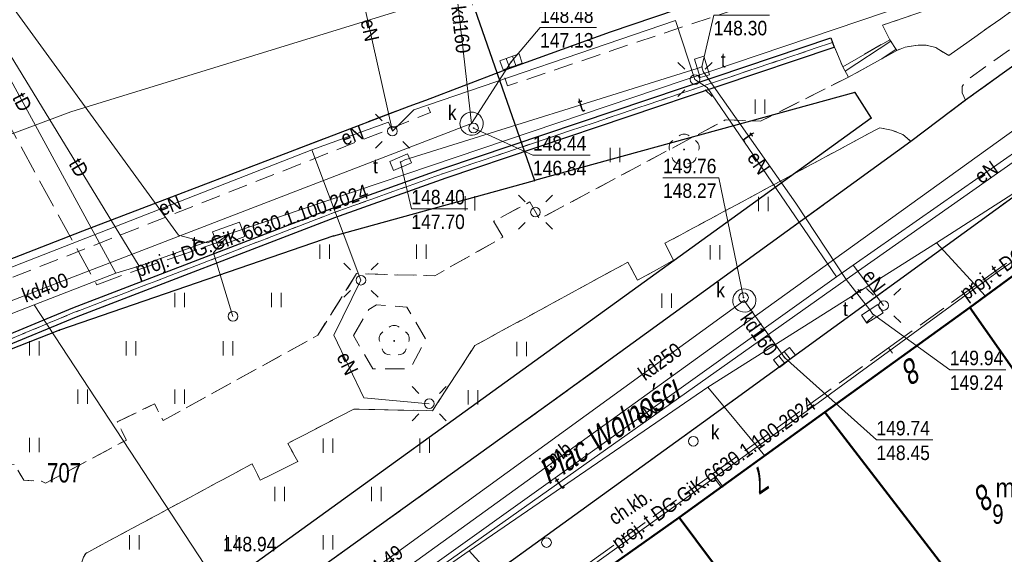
# Model space of a CAD drawing. Header units: metres. Extents: x 5552311 to 5555313, y 5709371 to 5712599.
# Tile 10 of 71: x 5554453 to 5554504, y 5710510 to 5710538. Entities that reach past the tile are written whole.
import ezdxf
from ezdxf.enums import TextEntityAlignment as Align

# ---------------------------------------------------------------- set-up
doc = ezdxf.new("R2010")
doc.units = ezdxf.units.M
doc.header["$MEASUREMENT"] = 0
doc.linetypes.add('1.0_0.5', pattern=[1.5, 1, -0.5])
doc.linetypes.add('1.5_0.5', pattern=[2, 1.5, -0.5])
doc.layers.get('0').update_dxf_attribs({"color": 2, "linetype": 'CONTINUOUS', "lineweight": 5})
for name, color, linetype in [('203-punkt graniczny', 7, 'CONTINUOUS'), ('211-numer działki ewidencyjnej', 7, 'CONTINUOUS'), ('218-kontur użytku gruntowego', 60, 'CONTINUOUS'), ('219-działka ewidencyjna', 7, 'CONTINUOUS'), ('238-Punkt adresowy budynku', 7, 'CONTINUOUS'), ('312-budynek ewidencyjny', 7, 'CONTINUOUS'), ('312-oznaczenie budynku ewidencyjnego', 7, 'CONTINUOUS'), ('312-oznaczenie budynku ewidencyjnego-Atr117', 7, 'CONTINUOUS'), ('994-Nazwa ulicy', 7, 'CONTINUOUS'), ('chodnik', 7, 'CONTINUOUS'), ('chodnik-Atr17', 7, 'CONTINUOUS'), ('drzewo liściaste', 7, 'CONTINUOUS'), ('jezdnia', 7, 'CONTINUOUS'), ('jezdnia-Atr17', 7, 'CONTINUOUS'), ('komora podziemna', 7, 'CONTINUOUS'), ('kratka ściekowa', 7, 'CONTINUOUS'), ('krawężnik', 7, 'CONTINUOUS'), ('latarnia', 7, 'CONTINUOUS'), ('przewód elektroenergetyczny podziemny', 7, 'CONTINUOUS'), ('przewód elektroenergetyczny podziemny-Atr1', 7, 'CONTINUOUS'), ('przewód kanalizacyjny', 7, 'CONTINUOUS'), ('przewód kanalizacyjny-Atr1', 7, 'CONTINUOUS'), ('przewód telekomunikacyjny podziemny', 7, 'CONTINUOUS'), ('przewód telekomunikacyjny podziemny - ob. projektowany', 7, 'CONTINUOUS'), ('przewód telekomunikacyjny podziemny - ob. projektowany-Atr1', 7, 'CONTINUOUS'), ('przewód telekomunikacyjny podziemny-Atr1', 7, 'CONTINUOUS'), ('przewód wodociągowy', 7, 'CONTINUOUS'), ('rzedna', 7, 'CONTINUOUS'), ('rzedna-Atr2', 7, 'CONTINUOUS'), ('rzedna-Atr3', 7, 'CONTINUOUS'), ('schody w ciągu komunikacyjnym', 7, 'CONTINUOUS'), ('szafa telekomunikacyjna lub kontener', 7, 'CONTINUOUS'), ('szafa telekomunikacyjna lub kontener-Atr17', 7, 'CONTINUOUS'), ('słup przewodów napowietrznych', 7, 'CONTINUOUS'), ('trawnik', 7, 'CONTINUOUS'), ('właz do komory lub kanału', 7, 'CONTINUOUS'), ('właz do komory lub kanału - okrągły', 7, 'CONTINUOUS'), ('właz do komory lub kanału - okrągły-Atr17', 7, 'CONTINUOUS'), ('właz do komory lub kanału-Atr17', 7, 'CONTINUOUS'), ('ściana oporowa (linia)', 7, 'CONTINUOUS')]:
    doc.layers.add(name, color=color, linetype=linetype)
doc.styles.get("Standard").update_dxf_attribs({"font": 'Working1250', "width": 0.75})
doc.linetypes.add('otdn_500', pattern='A,5,0,[21,ksztalty.shx,S=0.5,R=0,X=0,Y=0]', length=5)

# ---------------------------------------------------------------- blocks, each defined once
blk = doc.blocks.new('203')
at = {"linetype": 'Continuous', "lineweight": 0}
h = blk.add_hatch(color=94, dxfattribs=at)
edge = h.paths.add_edge_path()
edge.add_arc((0, 0), 0.045, 0, 360)
blk = doc.blocks.new('US15')
at = {"color": 0, "linetype": 'Continuous', "lineweight": 13}
blk.add_circle((0, 0), 0.25, dxfattribs=at)
blk = doc.blocks.new('SM01')
at = {"color": 0, "linetype": 'Continuous', "lineweight": 13}
for p, q in [((-0.53, 0.531), (-0.883, 0.884)), ((0.531, 0.531), (0.884, 0.884)), ((-0.53, -0.53), (-0.883, -0.883)), ((0.531, -0.53), (0.884, -0.883))]:
    blk.add_line(p, q, dxfattribs=at)
blk.add_circle((0, 0), 0.25, dxfattribs=at)
blk = doc.blocks.new('US20')
at = {"color": 0, "linetype": 'Continuous', "lineweight": 13}
for p, q in [((-0.5, -0.25), (-0.5, 0.25)), ((-0.5, 0.25), (0.5, 0.25)), ((0.5, -0.25), (0.5, 0.25)), ((-0.5, -0.25), (0.5, -0.25))]:
    blk.add_line(p, q, dxfattribs=at)
blk = doc.blocks.new('PW01')
at = {"linetype": 'Continuous', "lineweight": 13}
h = blk.add_hatch(color=0, dxfattribs=at)
edge = h.paths.add_edge_path()
edge.add_arc((0, 0), 0.045, 0, 360)
blk = doc.blocks.new('OP021')
at = {"linetype": 'Continuous', "lineweight": 13}
h = blk.add_hatch(color=0, dxfattribs=at)
edge = h.paths.add_edge_path()
edge.add_arc((0, 0), 0.05, 0, 360)
at = {"color": 0, "linetype": 'Continuous', "lineweight": 13}
for centre, start, end in [((0, 0.4), 49.272, 130.728), ((-0.38, 0.124), 121.308, 202.548), ((0.38, 0.124), 337.452, 58.692), ((-0.235, -0.324), 193.221, 274.871), ((0.235, -0.324), 265.129, 346.779)]:
    blk.add_arc(centre, 0.4, start, end, dxfattribs=at)
blk = doc.blocks.new('US22')
at = {"color": 0, "linetype": 'Continuous', "lineweight": 13}
blk.add_circle((0, 0), 0.25, dxfattribs=at)
blk = doc.blocks.new('US05')
at = {"color": 0, "linetype": 'Continuous', "lineweight": 13}
for p, q in [((-0.525, -0.25), (-0.525, 0.25)), ((-0.525, 0.25), (-0.175, 0.25)), ((-0.175, -0.25), (-0.175, 0.25)), ((-0.175, 0.25), (0.175, 0.25)), ((0.175, -0.25), (0.175, 0.25)), ((0.175, 0.25), (0.525, 0.25)), ((0.525, -0.25), (0.525, 0.25)), ((-0.525, -0.25), (-0.175, -0.25)), ((-0.175, -0.25), (0.175, -0.25)), ((0.175, -0.25), (0.525, -0.25))]:
    blk.add_line(p, q, dxfattribs=at)
blk = doc.blocks.new('TU04')
at = {"color": 0, "linetype": 'Continuous', "lineweight": 13}
for p, q in [((0, 0), (0, 0.75)), ((0.5, 0), (0.5, 0.75))]:
    blk.add_line(p, q, dxfattribs=at)

msp = doc.modelspace()

# ---------------------------------------------------------------- linework, layer by layer
at = {"layer": '218-kontur użytku gruntowego', "linetype": 'Continuous', "lineweight": 9, "flags": 128}
for points in [[(5554496.29, 5710533.81), (5554479.74, 5710529.25)], [(5554479.74, 5710529.25), (5554496.29, 5710533.81)], [(5554497.13, 5710532.48), (5554496.29, 5710533.81)], [(5554496.29, 5710533.81), (5554497.13, 5710532.48)], [(5554450.01, 5710498.41), (5554497.13, 5710532.48)], [(5554497.13, 5710532.48), (5554450.01, 5710498.41)], [(5554479.74, 5710529.25), (5554469.37, 5710526.39)], [(5554469.37, 5710526.39), (5554479.74, 5710529.25)], [(5554509.44, 5710527.98), (5554502.24, 5710522.68)], [(5554502.24, 5710522.68), (5554509.44, 5710527.98)], [(5554469.37, 5710526.39), (5554455.19, 5710521.51)], [(5554455.19, 5710521.51), (5554469.37, 5710526.39)], [(5554502.24, 5710522.68), (5554494.74, 5710517.27)], [(5554494.74, 5710517.27), (5554502.24, 5710522.68)], [(5554455.19, 5710521.51), (5554436.97, 5710514.35)], [(5554436.97, 5710514.35), (5554455.19, 5710521.51)], [(5554494.74, 5710517.27), (5554487.22, 5710511.83)], [(5554487.22, 5710511.83), (5554494.74, 5710517.27)], [(5554487.22, 5710511.83), (5554478.92, 5710505.94)], [(5554478.92, 5710505.94), (5554487.22, 5710511.83)]]:
    msp.add_lwpolyline(points, dxfattribs=at)
at = {"layer": '219-działka ewidencyjna', "color": 94, "linetype": 'Continuous', "lineweight": 30, "flags": 128}
for points in [[(5554473.56, 5710547.01), (5554479.74, 5710529.25)], [(5554496.29, 5710533.81), (5554479.74, 5710529.25)], [(5554496.29, 5710533.81), (5554497.13, 5710532.48)], [(5554497.13, 5710532.48), (5554450.01, 5710498.41)], [(5554469.37, 5710526.39), (5554479.74, 5710529.25)], [(5554509.44, 5710527.98), (5554502.24, 5710522.68)], [(5554469.37, 5710526.39), (5554455.19, 5710521.51)], [(5554502.24, 5710522.68), (5554494.74, 5710517.27)], [(5554502.24, 5710522.68), (5554510.65, 5710510.67)], [(5554455.19, 5710521.51), (5554436.97, 5710514.35)], [(5554494.74, 5710517.27), (5554487.22, 5710511.83)], [(5554494.74, 5710517.27), (5554503.66, 5710505.67)], [(5554487.22, 5710511.83), (5554478.92, 5710505.94)], [(5554487.22, 5710511.83), (5554492.17, 5710505.18)]]:
    msp.add_lwpolyline(points, dxfattribs=at)
at = {"layer": '312-budynek ewidencyjny', "color": 8, "linetype": 'Continuous', "lineweight": 50, "flags": 128}
for points in [[(5554502.24, 5710522.68), (5554509.44, 5710527.98)], [(5554494.74, 5710517.27), (5554502.24, 5710522.68)], [(5554502.24, 5710522.68), (5554510.65, 5710510.67)], [(5554510.65, 5710510.67), (5554502.24, 5710522.68)], [(5554487.22, 5710511.83), (5554494.74, 5710517.27)], [(5554494.74, 5710517.27), (5554503.57, 5710505.78)], [(5554503.57, 5710505.78), (5554494.74, 5710517.27)], [(5554478.92, 5710505.94), (5554487.22, 5710511.83)], [(5554487.22, 5710511.83), (5554495.93, 5710500.14)], [(5554495.93, 5710500.14), (5554487.22, 5710511.83)]]:
    msp.add_lwpolyline(points, dxfattribs=at)
at = {"layer": 'chodnik', "color": 8, "linetype": '1.0_0.5', "lineweight": 18, "flags": 128}
for points in [[(5554443.41, 5710483.75), (5554443.48, 5710483.32), (5554444.89, 5710481.41), (5554456.15, 5710489.37), (5554463.92, 5710495.09), (5554471.81, 5710500.87), (5554478.92, 5710505.94), (5554487.22, 5710511.83), (5554494.74, 5710517.27), (5554502.24, 5710522.68), (5554509.44, 5710527.98), (5554517.53, 5710533.78), (5554523.91, 5710538.26), (5554526.95, 5710540.3), (5554530.39, 5710542.48), (5554529.99, 5710543.17), (5554531.67, 5710544.37), (5554540.15, 5710548.3), (5554542.17, 5710544.15), (5554543.16, 5710544.62), (5554541.6, 5710547.89), (5554545.78, 5710549.93), (5554545.46, 5710550.59), (5554552.12, 5710553.48), (5554553.39, 5710550.56), (5554546.96, 5710547.54), (5554547.39, 5710546.68), (5554550.44, 5710548.15), (5554556.72, 5710551.2), (5554557.91, 5710550.65), (5554560.57, 5710542.33), (5554562.25, 5710537.06), (5554562.95, 5710534.86), (5554564.19, 5710535.17), (5554563.68, 5710537.46), (5554563.06, 5710540.12), (5554562.14, 5710542.87), (5554557.72, 5710555.64), (5554557.27, 5710556.62), (5554556.75, 5710557.41), (5554555.64, 5710558.2), (5554554.78, 5710558.61), (5554553.78, 5710558.9), (5554553.05, 5710558.68), (5554534.16, 5710549.88), (5554521.64, 5710540.81), (5554505.22, 5710528.95), (5554488.48, 5710516.77), (5554467.28, 5710501.44), (5554443.47, 5710484.11)], [(5554428.68, 5710510.32), (5554428.71, 5710509.3), (5554428.85, 5710508.67), (5554429.18, 5710508.02), (5554431.12, 5710505.17), (5554431.32, 5710505.12), (5554431.07, 5710506.29), (5554431.03, 5710507.25), (5554431.24, 5710508.44), (5554431.65, 5710509.37), (5554432.29, 5710510.32), (5554433.29, 5710511.27), (5554434, 5710511.81), (5554444.33, 5710517.21), (5554446.4, 5710513.15), (5554444.44, 5710509.96), (5554443.56, 5710510), (5554443.1, 5710510.82), (5554441.95, 5710510.8), (5554441.42, 5710509.98), (5554440.44, 5710509.96), (5554439.99, 5710509.05), (5554440.34, 5710508.14), (5554439.92, 5710507.26), (5554440.52, 5710506.42), (5554441.51, 5710506.3), (5554441.99, 5710505.52), (5554443.06, 5710505.47), (5554444.6, 5710506.4), (5554445.11, 5710507), (5554446.04, 5710505.19), (5554445.25, 5710505.1), (5554444.66, 5710504.35), (5554443.68, 5710504.28), (5554443.05, 5710503.38), (5554443.6, 5710502.46), (5554443.17, 5710501.64), (5554443.67, 5710500.76), (5554444.68, 5710500.67), (5554445.14, 5710499.85), (5554446.21, 5710499.93), (5554446.83, 5710500.71), (5554447.76, 5710500.74), (5554448.26, 5710501.67), (5554447.82, 5710502.52), (5554448.35, 5710503.32), (5554451.99, 5710503.2), (5554454.86, 5710499.22), (5554457.35, 5710501.07), (5554454.72, 5710504.86), (5554456.51, 5710508.06), (5554456.13, 5710508.89), (5554456.44, 5710509.78), (5554456.55, 5710509.97), (5554465.15, 5710514.6), (5554465.57, 5710513.75), (5554467.51, 5710514.73), (5554466.99, 5710515.66), (5554470.4, 5710517.43), (5554474.47, 5710517.35), (5554476.66, 5710520.72), (5554484.57, 5710525.04), (5554485.07, 5710524.1), (5554486.93, 5710525.13), (5554486.48, 5710526.01), (5554497.58, 5710531.99), (5554498.19, 5710531.86), (5554498.78, 5710531.64), (5554499.18, 5710531.28), (5554502.01, 5710533.41), (5554501.83, 5710533.8), (5554501.84, 5710534.12), (5554502.03, 5710534.42), (5554509.05, 5710539.4), (5554508.94, 5710540.48), (5554508.06, 5710540.87), (5554508.43, 5710541.64), (5554507.85, 5710542.54), (5554506.95, 5710542.6), (5554506.5, 5710543.63), (5554491.87, 5710538.69), (5554484.57, 5710536.26), (5554478.34, 5710534.15), (5554478.09, 5710534.93), (5554474.12, 5710533.41), (5554474.36, 5710532.77), (5554472.05, 5710531.84), (5554446.11, 5710521.62), (5554445.81, 5710522.28), (5554442.07, 5710520.41), (5554442.42, 5710519.81), (5554435.85, 5710516.32), (5554433.79, 5710515.24), (5554429.41, 5710512.9), (5554429.18, 5710512.41), (5554428.8, 5710511.3)], [(5554449.19, 5710514.61), (5554447.05, 5710518.61), (5554450.52, 5710520.17), (5554455.98, 5710522.44), (5554469.34, 5710527.58), (5554475.09, 5710529.64), (5554489.2, 5710534.4), (5554495.14, 5710536.4), (5554495.67, 5710535.14), (5554498.1, 5710536.54), (5554497.72, 5710537.29), (5554504.77, 5710539.73), (5554505.25, 5710539.75), (5554505.46, 5710539.66), (5554505.59, 5710539.5), (5554505.68, 5710539.29), (5554505.64, 5710539.07), (5554505.48, 5710538.86), (5554505.21, 5710538.61), (5554501.15, 5710535.72), (5554500.47, 5710536.13), (5554499.98, 5710536.26), (5554499.57, 5710536.26), (5554498.89, 5710536.16), (5554498.46, 5710535.99), (5554495.96, 5710534.6), (5554491.42, 5710532.33), (5554489.59, 5710532.39), (5554480, 5710527.27), (5554479.5, 5710528.15), (5554477.63, 5710527.15), (5554478.11, 5710526.33), (5554474.59, 5710524.33), (5554470.55, 5710524.44), (5554468.54, 5710521.25), (5554460.56, 5710516.84), (5554460.1, 5710517.7), (5554458.18, 5710516.77), (5554458.65, 5710515.83), (5554454.47, 5710513.6), (5554454.27, 5710513.7), (5554453.35, 5710513.75), (5554452.88, 5710514.57)], [(5554470.39, 5710521.24), (5554471.18, 5710522.59), (5554471.58, 5710522.83), (5554473.14, 5710522.7), (5554474.12, 5710521.05), (5554473.37, 5710519.62), (5554473.07, 5710519.51), (5554471.39, 5710519.51)]]:
    msp.add_lwpolyline(points, close=True, dxfattribs=at)
at = {"layer": 'jezdnia', "color": 8, "linetype": '1.5_0.5', "lineweight": 18, "flags": 128}
for points in [[(5554412.43, 5710514.29), (5554408.24, 5710510.92), (5554418.66, 5710508.44), (5554419.59, 5710509.15), (5554420.38, 5710509.5), (5554421.46, 5710509.6), (5554422.36, 5710509.47), (5554423.16, 5710509.24), (5554423.89, 5710508.85), (5554424.46, 5710508.45), (5554428.69, 5710502.64), (5554439.05, 5710488.34), (5554439.27, 5710487.75), (5554439.32, 5710487.1), (5554439.14, 5710486.55), (5554438.1, 5710485.76), (5554437.65, 5710485.71), (5554436.85, 5710485.85), (5554441.68, 5710479.01), (5554444.19, 5710480.86), (5554442.45, 5710483.36), (5554443.47, 5710484.11), (5554467.28, 5710501.44), (5554488.48, 5710516.77), (5554505.22, 5710528.95), (5554521.64, 5710540.81), (5554534.16, 5710549.88), (5554542.28, 5710555.84), (5554542.73, 5710556.08), (5554548.69, 5710558.31), (5554550.14, 5710558.79), (5554550.8, 5710559.03), (5554551.51, 5710559.12), (5554552.37, 5710559.08), (5554553.78, 5710558.9), (5554554.78, 5710558.61), (5554555.64, 5710558.2), (5554556.75, 5710557.41), (5554557.27, 5710556.62), (5554557.72, 5710555.64), (5554562.19, 5710557.43), (5554562.14, 5710560.52), (5554558, 5710570.33), (5554557.22, 5710570.54), (5554556.66, 5710571.02), (5554556.14, 5710571.5), (5554555.73, 5710572.18), (5554551.34, 5710570.77), (5554551.5, 5710569.95), (5554551.48, 5710569.22), (5554551.26, 5710568.27), (5554550.9, 5710567.4), (5554550.49, 5710566.63), (5554550, 5710565.93), (5554549.32, 5710565.24), (5554547.89, 5710564.5), (5554545.11, 5710563.32), (5554541.28, 5710561.94), (5554534.34, 5710559.41), (5554531.12, 5710560.98), (5554521.77, 5710557.63), (5554514.14, 5710555.67), (5554512.15, 5710552.94), (5554509.31, 5710551.99), (5554508.96, 5710551.99), (5554508.15, 5710552.25), (5554507.64, 5710552.54), (5554506.95, 5710553.08), (5554506.33, 5710553.74), (5554505.62, 5710554.6), (5554504.27, 5710557.08), (5554503.76, 5710559.81), (5554500.07, 5710560.85), (5554495.64, 5710558.86), (5554496.41, 5710557.66), (5554496.92, 5710556.29), (5554497.23, 5710555.1), (5554497.4, 5710553.9), (5554497.47, 5710552.1), (5554497.29, 5710550.89), (5554497.03, 5710549.78), (5554496.59, 5710548.91), (5554496.04, 5710547.96), (5554495.73, 5710547.56), (5554494.8, 5710547.25), (5554491.67, 5710548.63), (5554486.93, 5710547.1), (5554485.39, 5710546.56), (5554480.26, 5710544.86), (5554478.27, 5710541.32), (5554476.06, 5710540.6), (5554472.16, 5710539.33), (5554470.22, 5710538.71), (5554468.48, 5710538.32), (5554467.02, 5710538.21), (5554465.68, 5710538.2), (5554464.68, 5710538.33), (5554463.62, 5710538.55), (5554462.32, 5710538.98), (5554460.78, 5710539.89), (5554459.64, 5710540.79), (5554459.04, 5710541.45), (5554456.35, 5710545.55), (5554450.55, 5710542.97), (5554450.88, 5710541.78), (5554451.08, 5710540.23), (5554451.01, 5710538.73), (5554450.66, 5710537.42), (5554450.07, 5710535.93), (5554449.39, 5710534.73), (5554448.6, 5710533.68), (5554447.4, 5710532.83), (5554442.88, 5710530.78), (5554440.1, 5710529.43), (5554437.5, 5710528.21), (5554433.01, 5710525.89), (5554428.59, 5710523.58), (5554424.16, 5710521.11), (5554422.19, 5710520.04), (5554421.57, 5710519.67), (5554417.2, 5710517.18), (5554414.65, 5710515.66)], [(5554428.71, 5710509.3), (5554428.68, 5710510.32), (5554428.8, 5710511.3), (5554429.18, 5710512.41), (5554429.41, 5710512.9), (5554429.89, 5710513.58), (5554430.34, 5710514.03), (5554432.33, 5710515.38), (5554437.11, 5710517.92), (5554442.07, 5710520.41), (5554445.81, 5710522.28), (5554447.94, 5710523.14), (5554451.04, 5710524.57), (5554456.41, 5710526.65), (5554473.26, 5710533.11), (5554474.12, 5710533.41), (5554478.09, 5710534.93), (5554483.66, 5710536.94), (5554498.64, 5710542.03), (5554516.16, 5710548.01), (5554516.93, 5710548), (5554517.64, 5710547.84), (5554518.12, 5710547.63), (5554518.49, 5710547.33), (5554518.69, 5710546.82), (5554518.62, 5710546.31), (5554518.49, 5710545.68), (5554518.25, 5710545.11), (5554502.01, 5710533.41), (5554499.18, 5710531.28), (5554480.51, 5710517.72), (5554457.35, 5710501.07), (5554454.86, 5710499.22), (5554446.83, 5710493.37), (5554446.13, 5710492.94), (5554445.39, 5710492.65), (5554444.53, 5710492.46), (5554443.54, 5710492.36), (5554442.75, 5710492.37), (5554441.95, 5710492.65), (5554440.44, 5710493.3), (5554439.31, 5710494.14), (5554438.58, 5710494.97), (5554431.32, 5710505.12), (5554431.12, 5710505.17), (5554429.18, 5710508.02), (5554428.85, 5710508.67)]]:
    msp.add_lwpolyline(points, close=True, dxfattribs=at)
at = {"layer": 'komora podziemna', "color": 34, "linetype": 'Continuous', "lineweight": 18, "flags": 128}
for points in [[(5554476.07, 5710531.77), (5554475.99, 5710531.87), (5554475.93, 5710531.98), (5554475.9, 5710532.1), (5554475.89, 5710532.22), (5554475.91, 5710532.35), (5554475.95, 5710532.46), (5554476.02, 5710532.57), (5554476.11, 5710532.66), (5554476.21, 5710532.73), (5554476.33, 5710532.78), (5554476.45, 5710532.8), (5554476.58, 5710532.79), (5554476.7, 5710532.76), (5554476.81, 5710532.71), (5554476.91, 5710532.63), (5554476.99, 5710532.53), (5554477.05, 5710532.42), (5554477.08, 5710532.3), (5554477.09, 5710532.18), (5554477.07, 5710532.05), (5554477.03, 5710531.94), (5554476.96, 5710531.83), (5554476.87, 5710531.74), (5554476.77, 5710531.67), (5554476.65, 5710531.62), (5554476.53, 5710531.6), (5554476.4, 5710531.61), (5554476.28, 5710531.64), (5554476.17, 5710531.69)], [(5554490.16, 5710522.62), (5554490.08, 5710522.72), (5554490.02, 5710522.83), (5554489.99, 5710522.95), (5554489.98, 5710523.07), (5554490, 5710523.2), (5554490.04, 5710523.31), (5554490.11, 5710523.42), (5554490.2, 5710523.51), (5554490.3, 5710523.58), (5554490.42, 5710523.63), (5554490.54, 5710523.65), (5554490.67, 5710523.64), (5554490.79, 5710523.61), (5554490.9, 5710523.56), (5554491, 5710523.48), (5554491.08, 5710523.38), (5554491.14, 5710523.27), (5554491.17, 5710523.15), (5554491.18, 5710523.03), (5554491.16, 5710522.9), (5554491.12, 5710522.79), (5554491.05, 5710522.68), (5554490.96, 5710522.59), (5554490.86, 5710522.52), (5554490.74, 5710522.47), (5554490.62, 5710522.45), (5554490.49, 5710522.46), (5554490.37, 5710522.49), (5554490.26, 5710522.54)]]:
    msp.add_lwpolyline(points, close=True, dxfattribs=at)
at = {"layer": 'krawężnik', "color": 8, "linetype": 'Continuous', "lineweight": 25, "flags": 128}
for points in [[(5554444.89, 5710481.41), (5554444.19, 5710480.86), (5554442.45, 5710483.36), (5554443.47, 5710484.11), (5554467.28, 5710501.44), (5554488.48, 5710516.77), (5554505.22, 5710528.95), (5554521.64, 5710540.81), (5554534.16, 5710549.88), (5554542.28, 5710555.84), (5554542.73, 5710556.08), (5554548.69, 5710558.31), (5554550.14, 5710558.79), (5554550.8, 5710559.03), (5554551.51, 5710559.12), (5554552.37, 5710559.08), (5554553.78, 5710558.9), (5554554.78, 5710558.61), (5554555.64, 5710558.2), (5554556.75, 5710557.41), (5554557.27, 5710556.62), (5554557.72, 5710555.64)], [(5554431.32, 5710505.12), (5554431.12, 5710505.17), (5554429.18, 5710508.02), (5554428.85, 5710508.67), (5554428.71, 5710509.3), (5554428.68, 5710510.32), (5554428.8, 5710511.3), (5554429.18, 5710512.41), (5554429.41, 5710512.9), (5554429.89, 5710513.58), (5554430.34, 5710514.03), (5554432.33, 5710515.38), (5554437.11, 5710517.92), (5554442.07, 5710520.41), (5554445.81, 5710522.28), (5554447.94, 5710523.14), (5554451.04, 5710524.57), (5554456.41, 5710526.65), (5554473.26, 5710533.11), (5554474.12, 5710533.41), (5554478.09, 5710534.93), (5554483.66, 5710536.94), (5554498.64, 5710542.03), (5554516.16, 5710548.01)], [(5554518.25, 5710545.11), (5554502.01, 5710533.41), (5554499.18, 5710531.28), (5554480.51, 5710517.72), (5554457.35, 5710501.07), (5554454.86, 5710499.22), (5554446.83, 5710493.37), (5554446.13, 5710492.94), (5554445.39, 5710492.65), (5554444.53, 5710492.46), (5554443.54, 5710492.36), (5554442.75, 5710492.37)]]:
    msp.add_lwpolyline(points, dxfattribs=at)
at = {"layer": 'przewód elektroenergetyczny podziemny', "color": 1, "linetype": 'Continuous', "lineweight": 18, "flags": 128}
for points in [[(5554495.34, 5710524.27), (5554496.21, 5710524.88), (5554520.08, 5710541.59), (5554534.41, 5710551.65), (5554542.42, 5710555.05), (5554548.88, 5710557.66), (5554548.63, 5710558.58), (5554546.5, 5710564.71)], [(5554476.36, 5710510.1), (5554488.7, 5710518.56), (5554500.52, 5710526.04), (5554511.62, 5710533.18), (5554523.19, 5710540.66), (5554531.31, 5710546.63), (5554551.11, 5710554.05), (5554552.37, 5710554.08), (5554554.59, 5710554.87), (5554556.79, 5710555.59)], [(5554472.4, 5710531.81), (5554470.04, 5710542.38)], [(5554495.34, 5710524.27), (5554488.67, 5710534.07), (5554488.03, 5710534.48), (5554487.02, 5710537.54), (5554473.5, 5710532.91), (5554472.4, 5710531.81)], [(5554472.4, 5710531.81), (5554472.19, 5710532.28), (5554468.24, 5710530.84)], [(5554441.21, 5710518.73), (5554442.08, 5710517.22), (5554448.72, 5710520.16), (5554447.94, 5710522.91), (5554468.24, 5710530.84)], [(5554468.24, 5710530.84), (5554470.77, 5710524.1), (5554469.37, 5710521.26), (5554470.93, 5710518.01), (5554474.3, 5710517.71)], [(5554500.52, 5710526.04), (5554503.05, 5710523.27)], [(5554496.21, 5710524.88), (5554497.78, 5710522.79)], [(5554449.63, 5710491.59), (5554456.84, 5710496.68), (5554471.46, 5710507.19), (5554495.34, 5710524.27)], [(5554488.7, 5710518.56), (5554491.64, 5710515.02)], [(5554473.77, 5710508.29), (5554476.36, 5710510.1)], [(5554476.36, 5710510.1), (5554479.65, 5710506.46)]]:
    msp.add_lwpolyline(points, dxfattribs=at)
at = {"layer": 'przewód kanalizacyjny', "color": 34, "linetype": 'Continuous', "lineweight": 18, "flags": 128}
for points in [[(5554475.58, 5710540.26), (5554476.49, 5710532.2)], [(5554478.53, 5710535.39), (5554476.49, 5710532.2)], [(5554430.94, 5710510.08), (5554437.1, 5710515.57), (5554446.82, 5710520.78), (5554476.49, 5710532.2)], [(5554427.48, 5710507.46), (5554436.43, 5710495.7), (5554438.67, 5710497.03), (5554439.81, 5710495.23), (5554440.65, 5710493.91), (5554443.63, 5710489.11), (5554469.09, 5710507.45), (5554490.58, 5710523.05)], [(5554490.58, 5710523.05), (5554492.66, 5710520.1)]]:
    msp.add_lwpolyline(points, dxfattribs=at)
at = {"layer": 'przewód telekomunikacyjny podziemny', "color": 30, "linetype": 'Continuous', "lineweight": 18, "flags": 128}
for points in [[(5554463.96, 5710526.5), (5554462.85, 5710526.03), (5554461.35, 5710526.43), (5554450.63, 5710541.17), (5554432.61, 5710568.64), (5554418.97, 5710587.2), (5554405.21, 5710606.55), (5554390.24, 5710627.44), (5554367.89, 5710656.4), (5554350.5, 5710678.99), (5554328.33, 5710708.59)], [(5554374.01, 5710454.75), (5554369.95, 5710464.56), (5554368.86, 5710465.36), (5554380.31, 5710483.95), (5554389.55, 5710494.24), (5554395.67, 5710499.5), (5554427.9, 5710522.38), (5554455.78, 5710532.81), (5554483.92, 5710541.5), (5554524.38, 5710553.96), (5554539.21, 5710559.79), (5554555.97, 5710566.98), (5554585.2, 5710580.72), (5554598.19, 5710584.52), (5554607.28, 5710586.33), (5554615.01, 5710584.66), (5554643.84, 5710573.06)], [(5554463.96, 5710526.5), (5554509.61, 5710541.95), (5554538.34, 5710551.3)], [(5554459.32, 5710524.83), (5554446.39, 5710546)], [(5554458.1, 5710524.46), (5554446.39, 5710546)], [(5554489.03, 5710513.88), (5554494.39, 5710517.75), (5554501.86, 5710523.21), (5554503.75, 5710524.58), (5554506.18, 5710526.26), (5554505.99, 5710526.5), (5554506.68, 5710527), (5554506.86, 5710526.76), (5554509.09, 5710528.46), (5554519.1, 5710535.53), (5554518.95, 5710535.76), (5554520.26, 5710536.68), (5554520.4, 5710536.47), (5554523.46, 5710538.87), (5554524.33, 5710539.2), (5554530.33, 5710543.31), (5554533.7, 5710543.06), (5554536.14, 5710542.68)], [(5554495.84, 5710524.13), (5554519.82, 5710541.02), (5554520.7, 5710539.75), (5554520.84, 5710539.56)], [(5554495.84, 5710524.13), (5554493.24, 5710528.08), (5554488.46, 5710534.89), (5554488.39, 5710535.13), (5554488.15, 5710535.06), (5554473.04, 5710530.32), (5554472.82, 5710530.21)], [(5554435.86, 5710515.77), (5554453.88, 5710522.82), (5554458.1, 5710524.46), (5554459.32, 5710524.83), (5554463.96, 5710526.5)], [(5554463.96, 5710526.5), (5554463.16, 5710525.51), (5554464.16, 5710522.23)], [(5554450.27, 5710491.85), (5554495.84, 5710524.13)], [(5554495.84, 5710524.13), (5554497.06, 5710522.57), (5554497.2, 5710522.36)], [(5554453.88, 5710522.82), (5554469.42, 5710499.12)], [(5554467.37, 5710497.61), (5554467.07, 5710498.02), (5554478.6, 5710506.38), (5554489.03, 5710513.88)], [(5554489.03, 5710513.88), (5554489.39, 5710513.4)]]:
    msp.add_lwpolyline(points, dxfattribs=at)
at = {"layer": 'przewód telekomunikacyjny podziemny - ob. projektowany', "color": 30, "linetype": '1.5_0.5', "lineweight": 18, "flags": 128}
for points in [[(5554463.96, 5710526.5), (5554463.32, 5710526.04), (5554458.17, 5710524.26), (5554457.12, 5710523.86), (5554448.01, 5710540.49), (5554448.84, 5710543.27), (5554441.72, 5710554.37), (5554440.62, 5710555.15), (5554435.68, 5710562.26), (5554434.34, 5710564.11), (5554434.27, 5710565.07), (5554430.76, 5710569.72), (5554423.75, 5710578.99), (5554423.15, 5710579.08), (5554422.39, 5710580.23), (5554421.55, 5710581.5), (5554419.86, 5710584.76), (5554419.35, 5710585.14), (5554418.6, 5710585.59), (5554412.3, 5710594.62), (5554404.98, 5710604.98), (5554400.32, 5710611.51), (5554397.29, 5710615.98), (5554393.83, 5710620.82), (5554393.17, 5710620.36)], [(5554498.04, 5710520.61), (5554505.42, 5710525.91), (5554505.85, 5710525.31)], [(5554488.98, 5710514.1), (5554498.04, 5710520.61), (5554498.51, 5710519.95)], [(5554482.62, 5710509.52), (5554488.98, 5710514.1), (5554489.48, 5710513.4)]]:
    msp.add_lwpolyline(points, dxfattribs=at)
at = {"layer": 'przewód wodociągowy', "color": 5, "linetype": 'Continuous', "lineweight": 18, "flags": 128}
msp.add_lwpolyline([(5554556.04, 5710561.88), (5554535.46, 5710553.29), (5554511.24, 5710536.47), (5554507.09, 5710533.72), (5554491.27, 5710522.32), (5554469.63, 5710506.69), (5554453.15, 5710494.76)], dxfattribs=at)
at = {"layer": 'rzedna-Atr2', "color": 8, "lineweight": 5, "flags": 128}
for points in [[(5554488.39, 5710535.13), (5554489, 5710537.81), (5554491.88, 5710537.81)], [(5554478.53, 5710535.39), (5554480.03, 5710537.18), (5554482.947, 5710537.18)], [(5554476.59, 5710531.97), (5554479.66, 5710530.57), (5554482.609, 5710530.57)], [(5554472.82, 5710530.21), (5554473.38, 5710527.79), (5554476.292, 5710527.79)], [(5554490.54, 5710523.2), (5554489.27, 5710529.4), (5554486.379, 5710529.4)], [(5554497.2, 5710522.36), (5554501.2, 5710519.47), (5554504.086, 5710519.47)], [(5554492.66, 5710520.1), (5554497.41, 5710515.84), (5554500.327, 5710515.84)]]:
    msp.add_lwpolyline(points, dxfattribs=at)
at = {"layer": 'schody w ciągu komunikacyjnym', "color": 8, "linetype": 'Continuous', "lineweight": 18, "flags": 128}
msp.add_lwpolyline([(5554498.46, 5710535.99), (5554498.1, 5710536.54), (5554495.67, 5710535.14), (5554495.96, 5710534.6)], close=True, dxfattribs=at)
for points in [[(5554498.151, 5710536.462), (5554495.791, 5710534.915)], [(5554498.425, 5710536.044), (5554497.686, 5710535.56)]]:
    msp.add_lwpolyline(points, dxfattribs=at)
at = {"layer": 'trawnik', "color": 8, "linetype": '1.0_0.5', "lineweight": 18, "flags": 128}
for points in [[(5554497.72, 5710537.29), (5554498.1, 5710536.54), (5554498.46, 5710535.99), (5554498.89, 5710536.16), (5554499.57, 5710536.26), (5554499.98, 5710536.26), (5554500.47, 5710536.13), (5554501.15, 5710535.72), (5554505.21, 5710538.61), (5554505.48, 5710538.86), (5554505.64, 5710539.07), (5554505.68, 5710539.29), (5554505.59, 5710539.5), (5554505.46, 5710539.66), (5554505.25, 5710539.75), (5554504.77, 5710539.73)], [(5554495.14, 5710536.4), (5554489.2, 5710534.4), (5554475.09, 5710529.64), (5554469.34, 5710527.58), (5554455.98, 5710522.44), (5554450.52, 5710520.17), (5554447.05, 5710518.61), (5554449.19, 5710514.61), (5554452.88, 5710514.57), (5554453.35, 5710513.75), (5554454.27, 5710513.7), (5554454.47, 5710513.6), (5554458.65, 5710515.83), (5554458.18, 5710516.77), (5554460.1, 5710517.7), (5554460.56, 5710516.84), (5554468.54, 5710521.25), (5554470.55, 5710524.44), (5554474.59, 5710524.33), (5554478.11, 5710526.33), (5554477.63, 5710527.15), (5554479.5, 5710528.15), (5554480, 5710527.27), (5554489.59, 5710532.39), (5554491.42, 5710532.33), (5554495.96, 5710534.6), (5554495.67, 5710535.14)], [(5554457.35, 5710501.07), (5554480.51, 5710517.72), (5554499.18, 5710531.28), (5554498.78, 5710531.64), (5554498.19, 5710531.86), (5554497.58, 5710531.99), (5554486.48, 5710526.01), (5554486.93, 5710525.13), (5554485.07, 5710524.1), (5554484.57, 5710525.04), (5554476.66, 5710520.72), (5554474.47, 5710517.35), (5554470.4, 5710517.43), (5554466.99, 5710515.66), (5554467.51, 5710514.73), (5554465.57, 5710513.75), (5554465.15, 5710514.6), (5554456.55, 5710509.97), (5554456.44, 5710509.78), (5554456.13, 5710508.89), (5554456.51, 5710508.06), (5554454.72, 5710504.86)]]:
    msp.add_lwpolyline(points, close=True, dxfattribs=at)
at = {"layer": 'właz do komory lub kanału', "color": 8, "linetype": 'Continuous', "lineweight": 18, "flags": 128}
msp.add_lwpolyline([(5554464.78, 5710526.36), (5554463.39, 5710525.85), (5554463.11, 5710526.6), (5554464.5, 5710527.11)], close=True, dxfattribs=at)
at = {"layer": 'ściana oporowa (linia)', "color": 8}
for p, q in [((5554489.12, 5710534.637), (5554495.06, 5710536.637)), ((5554475.008, 5710529.876), (5554489.12, 5710534.637)), ((5554469.253, 5710527.814), (5554475.008, 5710529.876)), ((5554455.887, 5710522.672), (5554469.253, 5710527.814)), ((5554450.421, 5710520.399), (5554455.887, 5710522.672))]:
    msp.add_line(p, q, dxfattribs=at)
at = {"layer": 'ściana oporowa (linia)', "color": 8, "linetype": 'Continuous'}
for p, q in [((5554495.06, 5710536.637), (5554495.14, 5710536.4)), ((5554495.14, 5710536.4), (5554495.22, 5710536.163))]:
    msp.add_line(p, q, dxfattribs=at)
at = {"layer": 'ściana oporowa (linia)', "color": 8, "linetype": 'otdn_500'}
for p, q in [((5554489.28, 5710534.163), (5554495.22, 5710536.163)), ((5554475.172, 5710529.404), (5554489.28, 5710534.163)), ((5554469.427, 5710527.346), (5554475.172, 5710529.404)), ((5554456.073, 5710522.208), (5554469.427, 5710527.346)), ((5554450.619, 5710519.941), (5554456.073, 5710522.208))]:
    msp.add_line(p, q, dxfattribs=at)

# ---------------------------------------------------------------- block references
at = {"layer": '203-punkt graniczny', "color": 8, "linetype": 'Continuous', "lineweight": 18}
for p in [(5554496.29, 5710533.81), (5554497.13, 5710532.48), (5554479.74, 5710529.25), (5554469.37, 5710526.39), (5554502.24, 5710522.68), (5554455.19, 5710521.51), (5554494.74, 5710517.27), (5554487.22, 5710511.83)]:
    msp.add_blockref('203', p, dxfattribs=at)
at = {"layer": 'drzewo liściaste', "color": 94, "linetype": 'Continuous', "lineweight": 18}
for p in [(5554487.47, 5710530.86), (5554472.49, 5710520.96)]:
    msp.add_blockref('OP021', p, dxfattribs=at)
at = {"layer": 'kratka ściekowa', "color": 34, "linetype": 'Continuous', "lineweight": 18}
for p, rotation in [((5554478.53, 5710535.39), 19.714), ((5554492.66, 5710520.1), 37.954)]:
    msp.add_blockref('US05', p, dxfattribs=dict(at, rotation=rotation))
at = {"layer": 'latarnia', "color": 8, "linetype": 'Continuous', "lineweight": 18}
for p in [(5554488.03, 5710534.48), (5554472.4, 5710531.81), (5554479.79, 5710527.62), (5554470.77, 5710524.1), (5554497.78, 5710522.79), (5554474.3, 5710517.71)]:
    msp.add_blockref('SM01', p, dxfattribs=at)
at = {"layer": 'rzedna', "color": 8, "linetype": 'Continuous', "lineweight": 18}
for p in [(5554478.53, 5710535.39), (5554488.39, 5710535.13), (5554476.59, 5710531.97), (5554472.82, 5710530.21), (5554490.54, 5710523.2), (5554497.2, 5710522.36), (5554492.66, 5710520.1)]:
    msp.add_blockref('PW01', p, dxfattribs=at)
at = {"layer": 'szafa telekomunikacyjna lub kontener', "color": 30, "linetype": 'Continuous', "lineweight": 18}
for p, rotation in [((5554488.39, 5710535.13), 287.14), ((5554472.82, 5710530.21), 23.294), ((5554497.2, 5710522.36), 32.735)]:
    msp.add_blockref('US20', p, dxfattribs=dict(at, rotation=rotation))
at = {"layer": 'słup przewodów napowietrznych', "color": 8, "linetype": 'Continuous', "lineweight": 18}
for p in [(5554479.79, 5710527.62), (5554464.16, 5710522.23)]:
    msp.add_blockref('US15', p, dxfattribs=at)
at = {"layer": 'trawnik', "color": 8, "linetype": 'Continuous', "lineweight": 18}
for p in [(5554491.149, 5710532.699), (5554483.649, 5710530.199), (5554476.149, 5710527.699), (5554491.319, 5710527.669), (5554468.649, 5710525.199), (5554473.649, 5710525.199), (5554488.819, 5710525.169), (5554461.149, 5710522.699), (5554466.149, 5710522.699), (5554486.319, 5710522.669), (5554453.649, 5710520.199), (5554458.649, 5710520.199), (5554463.649, 5710520.199), (5554478.819, 5710520.169), (5554456.149, 5710517.699), (5554461.149, 5710517.699), (5554476.319, 5710517.669), (5554453.649, 5710515.199), (5554468.819, 5710515.169), (5554473.819, 5710515.169), (5554466.319, 5710512.669), (5554471.319, 5710512.669), (5554458.819, 5710510.169), (5554463.819, 5710510.169), (5554468.819, 5710510.169)]:
    msp.add_blockref('TU04', p, dxfattribs=at)
at = {"layer": 'właz do komory lub kanału - okrągły', "color": 8, "linetype": 'Continuous', "lineweight": 18}
for p in [(5554476.59, 5710531.97), (5554490.54, 5710523.2), (5554487.95, 5710515.77), (5554480.36, 5710510.53)]:
    msp.add_blockref('US22', p, dxfattribs=at)

# ---------------------------------------------------------------- texts
at = {"layer": '211-numer działki ewidencyjnej', "color": 94, "linetype": 'Continuous', "lineweight": 30, "width": 0.79}
msp.add_text('707', height=1, dxfattribs=at).set_placement((5554454.55, 5710513.64))
at = {"layer": '238-Punkt adresowy budynku', "color": 8, "linetype": 'Continuous', "lineweight": 25, "oblique": 15, "width": 0.79}
for s, rotation, p in [('8', 214.51, (5554498.98, 5710520.01)), ('7', 214.544, (5554491.19, 5710514.39))]:
    msp.add_text(s, height=1.25, rotation=rotation, dxfattribs=at).set_placement(p, align=Align.CENTER)
msp.add_text('8', height=1.25, rotation=217.999, dxfattribs=at).set_placement((5554502.76, 5710513.98), align=Align.BOTTOM_LEFT)
at = {"layer": '312-oznaczenie budynku ewidencyjnego', "color": 8, "linetype": 'Continuous', "lineweight": 18, "width": 0.79}
msp.add_text('9', height=1, dxfattribs=at).set_placement((5554503.39, 5710511.5))
at = {"layer": '312-oznaczenie budynku ewidencyjnego-Atr117', "color": 8, "width": 0.9}
msp.add_text('m3', height=1, dxfattribs=at).set_placement((5554503.56, 5710512.86))
at = {"layer": '994-Nazwa ulicy', "color": 7, "linetype": 'Continuous', "lineweight": 25, "oblique": 15, "width": 0.79}
msp.add_text('Plac Wolności', height=1.25, rotation=33.799, dxfattribs=at).set_placement((5554480.1, 5710514.01), align=Align.MIDDLE_LEFT)
at = {"layer": 'chodnik-Atr17', "color": 8, "width": 0.9}
msp.add_text('ch.kb.', height=0.75, rotation=34.065, dxfattribs=at).set_placement((5554483.89, 5710511.4))
at = {"layer": 'jezdnia-Atr17', "color": 8, "width": 0.9}
msp.add_text('j.mb.', height=0.75, rotation=35.871, dxfattribs=at).set_placement((5554480.37, 5710514.21))
at = {"layer": 'przewód elektroenergetyczny podziemny-Atr1', "color": 1, "width": 0.9}
for rotation, p in [(282.586, (5554471.11, 5710537.6)), (20.029, (5554469.78, 5710531.4)), (304.239, (5554491, 5710530.65)), (34.993, (5554502.61, 5710529.36)), (21.338, (5554460.36, 5710527.76)), (295.641, (5554469.83, 5710520.31)), (35.574, (5554485.03, 5710516.9))]:
    msp.add_text('eN', height=0.75, rotation=rotation, dxfattribs=at).set_placement(p, align=Align.MIDDLE_LEFT)
msp.add_text('eN', height=0.75, rotation=306.913, dxfattribs=at).set_placement((5554496.64, 5710524.3))
at = {"layer": 'przewód kanalizacyjny-Atr1', "color": 34, "width": 0.9}
for s, rotation, p in [('kd160', 276.441, (5554475.8, 5710538.29)), ('kd400', 21.052, (5554453.31, 5710523.28)), ('kd250', 35.977, (5554485.23, 5710519.17))]:
    msp.add_text(s, height=0.75, rotation=rotation, dxfattribs=at).set_placement(p, align=Align.MIDDLE_LEFT)
msp.add_text('kd160', height=0.75, rotation=305.187, dxfattribs=at).set_placement((5554490.94, 5710522.54), align=Align.TOP_LEFT)
at = {"layer": 'przewód telekomunikacyjny podziemny - ob. projektowany-Atr1', "color": 30, "width": 0.9}
for rotation, p in [(35.684, (5554501.84, 5710523.34)), (19.066, (5554459.15, 5710524.6)), (35.758, (5554483.86, 5710510.42))]:
    msp.add_text('proj. t DG.GiK.6630.1.100.2024', height=0.75, rotation=rotation, dxfattribs=at).set_placement(p, align=Align.MIDDLE_LEFT)
at = {"layer": 'przewód telekomunikacyjny podziemny-Atr1', "color": 30, "width": 0.9}
for s, rotation, p in [('tD', 297.213, (5554453.07, 5710533.72)), ('t', 17.416, (5554482.02, 5710533.14)), ('t', 305.065, (5554490.74, 5710531.64)), ('tD', 300.1, (5554455.97, 5710530.32)), ('t', 308.027, (5554496.31, 5710523.53)), ('t', 35.312, (5554480.9, 5710513.55))]:
    msp.add_text(s, height=0.75, rotation=rotation, dxfattribs=at).set_placement(p, align=Align.MIDDLE_LEFT)
at = {"layer": 'rzedna-Atr2', "color": 8, "lineweight": 5, "width": 0.9}
for s, p in [('148.48', (5554480.03, 5710537.188)), ('148.44', (5554479.66, 5710530.578)), ('149.76', (5554486.379, 5710529.408)), ('148.40', (5554473.38, 5710527.798)), ('149.94', (5554501.2, 5710519.478)), ('149.74', (5554497.41, 5710515.848)), ('148.94', (5554463.644, 5710509.848))]:
    msp.add_text(s, height=0.75, dxfattribs=at).set_placement(p, align=Align.BOTTOM_LEFT)
msp.add_text('144.49', height=0.75, rotation=35.977, dxfattribs=at).set_placement((5554470.58, 5710508.53), align=Align.MIDDLE_LEFT)
at = {"layer": 'rzedna-Atr3', "color": 8, "lineweight": 5, "width": 0.9}
for s, p in [('148.30', (5554489, 5710536.542)), ('147.13', (5554480.03, 5710535.912)), ('146.84', (5554479.66, 5710529.303)), ('148.27', (5554486.379, 5710528.133)), ('147.70', (5554473.38, 5710526.522)), ('149.24', (5554501.2, 5710518.202)), ('148.45', (5554497.41, 5710514.572))]:
    msp.add_text(s, height=0.75, dxfattribs=at).set_placement(p, align=Align.BOTTOM_LEFT)
at = {"layer": 'szafa telekomunikacyjna lub kontener-Atr17', "color": 30, "width": 0.9}
for p in [(5554489.37, 5710535.11), (5554471.4, 5710529.63), (5554495.68, 5710522.25)]:
    msp.add_text('t', height=0.75, dxfattribs=at).set_placement(p)
at = {"layer": 'właz do komory lub kanału - okrągły-Atr17', "color": 8, "width": 0.9}
for p in [(5554475.26, 5710532.39), (5554489.13, 5710523.21), (5554488.85, 5710515.86)]:
    msp.add_text('k', height=0.75, dxfattribs=at).set_placement(p)
at = {"layer": 'właz do komory lub kanału-Atr17', "color": 8, "width": 0.9}
msp.add_text('t', height=0.75, dxfattribs=at).set_placement((5554462.05, 5710525.63))

doc.saveas('drawing.dxf')
